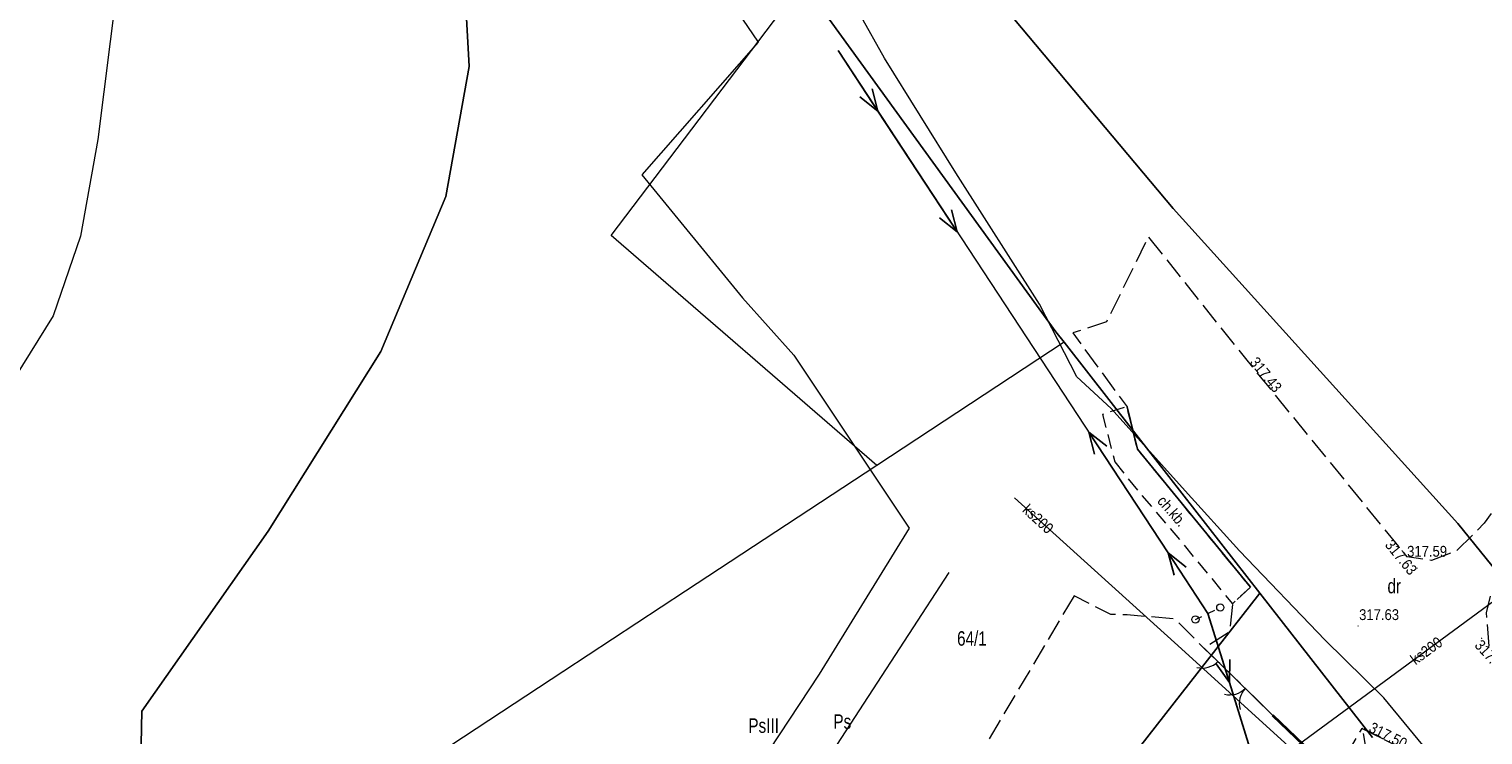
# Model space of a CAD drawing. Header units: metres. Extents: x 7423100 to 7429434, y 5527887 to 5533362.
# Tile 35 of 40: x 7427288 to 7427388, y 5531859 to 5531908. Entities that reach past the tile are written whole.
import ezdxf
from ezdxf.enums import TextEntityAlignment as Align

# ---------------------------------------------------------------- set-up
doc = ezdxf.new("R2010")
doc.units = ezdxf.units.M
doc.header["$MEASUREMENT"] = 0
for name, pattern in [('1.0_0.5', [1.5, 1, -0.5]), ('1.5_0.5', [2, 1.5, -0.5]), ('219-500', [0]), ('otob_500', [0]), ('otof_500', [0]), ('suep_nn_500', [0]), ('supp_500', [1, 0.5, -0.5])]:
    doc.linetypes.add(name, pattern=pattern)
doc.layers.get('0').update_dxf_attribs({"color": 2, "linetype": 'CONTINUOUS', "lineweight": 5})
for name, color, linetype in [('203-punkt graniczny', 7, 'CONTINUOUS'), ('209-oznaczenie konturu klasyfikacyjnego', 7, 'CONTINUOUS'), ('210-oznaczenie konturu użytku gruntowego', 7, 'CONTINUOUS'), ('211-numer działki ewidencyjnej', 7, 'CONTINUOUS'), ('217-kontur klasyfikacyjny', 7, 'CONTINUOUS'), ('218-kontur użytku gruntowego', 7, 'CONTINUOUS'), ('219-działka ewidencyjna', 7, 'CONTINUOUS'), ('brama', 7, 'CONTINUOUS'), ('chodnik', 7, 'CONTINUOUS'), ('chodnik-Atr17', 7, 'CONTINUOUS'), ('furtka', 7, 'CONTINUOUS'), ('jezdnia', 7, 'CONTINUOUS'), ('krawężnik', 7, 'CONTINUOUS'), ('obszar utwardzony', 7, 'CONTINUOUS'), ('ogrodzenie trwałe', 7, 'CONTINUOUS'), ('pikieta sztuczna', 7, 'CONTINUOUS'), ('pikieta sztuczna-Atr2', 7, 'CONTINUOUS'), ('przewód elektroenergetyczny niskiego napięcia', 7, 'CONTINUOUS'), ('przewód gazowy', 7, 'CONTINUOUS'), ('przewód kanalizacyjny', 7, 'CONTINUOUS'), ('przewód kanalizacyjny-Atr1', 7, 'CONTINUOUS'), ('przewód wodociągowy', 7, 'CONTINUOUS'), ('słup przewodów napowietrznych', 7, 'CONTINUOUS')]:
    doc.layers.add(name, color=color, linetype=linetype)
doc.styles.get("Standard").update_dxf_attribs({"font": 'Working1250.shx', "width": 0.75})
doc.linetypes.add('902-500', pattern='A,3.75,0,[1,ksztalty.shx,S=0.5,R=0,X=0,Y=0],3.75', length=7.5)

# ---------------------------------------------------------------- blocks, each defined once
blk = doc.blocks.new('203')
at = {"linetype": 'Continuous', "lineweight": 0}
h = blk.add_hatch(color=0, dxfattribs=at)
edge = h.paths.add_edge_path()
edge.add_arc((0, 0), 0.045, 0, 360)
blk = doc.blocks.new('SUEP1')
at = {"color": 0, "linetype": 'Continuous'}
for p, q in [((0, 0), (5, 0)), ((5, 0), (3.5, 0.5)), ((5, 0), (3.5, -0.5)), ((5, 0), (15, 0)), ((15, 0), (13.5, 0.5)), ((15, 0), (13.5, -0.5))]:
    blk.add_line(p, q, dxfattribs=at)
blk = doc.blocks.new('SM05')
at = {"color": 0, "linetype": 'Continuous', "lineweight": 13}
blk.add_circle((0, 0), 0.25, dxfattribs=at)
blk = doc.blocks.new('OK04')
at = {"color": 0, "linetype": 'Continuous', "lineweight": 0}
blk.add_arc((1.5, 0.001), 1.5, 120, 180, dxfattribs=at)
blk = doc.blocks.new('OK02')
at = {"color": 0, "linetype": 'Continuous', "lineweight": 0}
for centre, start, end in [((-1.5, 0), 0, 60), ((1.5, 0), 120, 180)]:
    blk.add_arc(centre, 1.5, start, end, dxfattribs=at)
blk = doc.blocks.new('PW01')
at = {"linetype": 'Continuous', "lineweight": 13}
h = blk.add_hatch(color=0, dxfattribs=at)
edge = h.paths.add_edge_path()
edge.add_arc((0, 0), 0.045, 0, 360)

msp = doc.modelspace()

# ---------------------------------------------------------------- linework, layer by layer
at = {"layer": '217-kontur klasyfikacyjny', "color": 92, "linetype": 'Continuous', "lineweight": 18, "flags": 128}
for points in [[(7427295.27, 5531924.06), (7427292.31, 5531900.6)], [(7427317.66, 5531911.93), (7427317.99, 5531905.66)], [(7427317.99, 5531905.66), (7427317.66, 5531911.93)], [(7427327.82, 5531893.98), (7427341.07, 5531911.46)], [(7427317.99, 5531905.66), (7427316.37, 5531896.66)], [(7427316.37, 5531896.66), (7427317.99, 5531905.66)], [(7427292.31, 5531900.6), (7427291.13, 5531893.92)], [(7427316.37, 5531896.66), (7427311.89, 5531885.95)], [(7427311.89, 5531885.95), (7427316.37, 5531896.66)], [(7427291.13, 5531893.92), (7427289.23, 5531888.41)], [(7427346.18, 5531878.07), (7427327.82, 5531893.98)], [(7427289.23, 5531888.41), (7427282.96, 5531878.37)], [(7427311.89, 5531885.95), (7427304.09, 5531873.53)], [(7427304.09, 5531873.53), (7427311.89, 5531885.95)], [(7427359.13, 5531886.59), (7427346.18, 5531878.07)], [(7427365.48, 5531878.45), (7427359.13, 5531886.59)], [(7427372.67, 5531869.23), (7427365.48, 5531878.45)], [(7427304.09, 5531873.53), (7427295.37, 5531861.07)], [(7427295.37, 5531861.07), (7427304.09, 5531873.53)], [(7427355.3, 5531847.03), (7427372.67, 5531869.23)], [(7427295.37, 5531861.07), (7427295.09, 5531847.33)], [(7427295.09, 5531847.33), (7427295.37, 5531861.07)]]:
    msp.add_lwpolyline(points, dxfattribs=at)
at = {"layer": '218-kontur użytku gruntowego', "color": 3, "linetype": 'Continuous', "lineweight": 18, "flags": 128}
for points in [[(7427295.27, 5531924.06), (7427292.31, 5531900.6)], [(7427317.99, 5531905.66), (7427317.66, 5531911.93)], [(7427366.68, 5531895.83), (7427352.46, 5531912.79)], [(7427341.07, 5531911.46), (7427358.57, 5531887.31)], [(7427316.37, 5531896.66), (7427317.99, 5531905.66)], [(7427292.31, 5531900.6), (7427291.13, 5531893.92)], [(7427311.89, 5531885.95), (7427316.37, 5531896.66)], [(7427386.35, 5531874.05), (7427366.68, 5531895.83)], [(7427291.13, 5531893.92), (7427289.23, 5531888.41)], [(7427289.23, 5531888.41), (7427282.96, 5531878.37)], [(7427358.57, 5531887.31), (7427359.13, 5531886.59)], [(7427304.09, 5531873.53), (7427311.89, 5531885.95)], [(7427359.13, 5531886.59), (7427346.18, 5531878.07)], [(7427365.48, 5531878.45), (7427359.13, 5531886.59)], [(7427359.13, 5531886.59), (7427365.48, 5531878.45)], [(7427346.18, 5531878.07), (7427332.96, 5531869.38)], [(7427372.67, 5531869.23), (7427365.48, 5531878.45)], [(7427365.48, 5531878.45), (7427372.67, 5531869.23)], [(7427390.66, 5531868.73), (7427386.35, 5531874.05)], [(7427295.37, 5531861.07), (7427304.09, 5531873.53)], [(7427332.96, 5531869.38), (7427324.53, 5531863.84)], [(7427372.67, 5531869.23), (7427355.3, 5531847.03)], [(7427355.3, 5531847.03), (7427372.67, 5531869.23)], [(7427380.45, 5531859.27), (7427372.67, 5531869.23)], [(7427372.67, 5531869.23), (7427380.45, 5531859.27)], [(7427324.53, 5531863.84), (7427307.22, 5531852.45)], [(7427295.09, 5531847.33), (7427295.37, 5531861.07)]]:
    msp.add_lwpolyline(points, dxfattribs=at)
at = {"layer": '219-działka ewidencyjna', "color": 7, "linetype": '219-500', "lineweight": 18, "flags": 128}
for points in [[(7427352.46, 5531912.79), (7427366.68, 5531895.83)], [(7427358.57, 5531887.31), (7427341.07, 5531911.46)], [(7427386.35, 5531874.05), (7427366.68, 5531895.83)], [(7427359.13, 5531886.59), (7427358.57, 5531887.31)], [(7427359.13, 5531886.59), (7427346.18, 5531878.07)], [(7427365.48, 5531878.45), (7427359.13, 5531886.59)], [(7427346.18, 5531878.07), (7427332.96, 5531869.38)], [(7427372.67, 5531869.23), (7427365.48, 5531878.45)], [(7427386.35, 5531874.05), (7427390.66, 5531868.73)], [(7427332.96, 5531869.38), (7427324.53, 5531863.84)], [(7427380.45, 5531859.27), (7427372.67, 5531869.23)], [(7427324.53, 5531863.84), (7427307.22, 5531852.45)]]:
    msp.add_lwpolyline(points, dxfattribs=at)
at = {"layer": 'brama', "color": 7, "linetype": 'otob_500', "lineweight": 18, "flags": 128}
msp.add_lwpolyline([(7427373.57, 5531860.79), (7427369.76, 5531864.52)], dxfattribs=at)
at = {"layer": 'chodnik', "color": 7, "linetype": '1.0_0.5', "lineweight": 18, "flags": 128}
msp.add_lwpolyline([(7427362.63, 5531878.32), (7427364.45, 5531876.06), (7427367.17, 5531872.87), (7427370.77, 5531868.51), (7427372.01, 5531869.66), (7427364.2, 5531879.2), (7427363.48, 5531882.13), (7427361.79, 5531881.6)], close=True, dxfattribs=at)
at = {"layer": 'furtka', "color": 7, "linetype": 'otof_500', "lineweight": 18, "flags": 128}
msp.add_lwpolyline([(7427369.76, 5531864.52), (7427368.8, 5531865.44)], dxfattribs=at)
at = {"layer": 'jezdnia', "color": 7, "linetype": '1.5_0.5', "lineweight": 18, "flags": 128}
for points in [[(7427391.16, 5531862.62), (7427388.54, 5531865.38), (7427388.33, 5531867.89), (7427388.64, 5531869.13), (7427389.09, 5531870.16), (7427389.84, 5531871.18), (7427394.72, 5531877.99), (7427398.01, 5531883.25), (7427402.22, 5531891.54), (7427406.53, 5531899.96), (7427412.27, 5531911.43), (7427418, 5531922.99), (7427424.88, 5531937.76), (7427427.24, 5531942.93), (7427430.61, 5531949.26), (7427432.92, 5531953.53), (7427436.82, 5531960.04), (7427439.82, 5531964.76), (7427444.62, 5531972.05), (7427447.15, 5531975.28), (7427449.71, 5531977.98), (7427451.62, 5531979.68), (7427454.02, 5531981.2), (7427455.28, 5531981.51), (7427459.02, 5531981.41), (7427464.8, 5531980.88), (7427465.34, 5531983.89), (7427455.25, 5531984.8), (7427454.65, 5531985.3), (7427454.5, 5531987.08), (7427451.2, 5531988.6), (7427449.01, 5531982.88), (7427447.44, 5531980.53), (7427443.52, 5531975.9), (7427440.98, 5531972.32), (7427437.77, 5531967.14), (7427434.44, 5531961.91), (7427431.61, 5531957.18), (7427427.21, 5531949.47), (7427426.05, 5531949.29), (7427422.44, 5531942.4), (7427422.69, 5531941.57), (7427422.57, 5531940.09), (7427415.89, 5531925.64), (7427409.51, 5531912.78), (7427403.6, 5531901.08), (7427400.18, 5531894.21), (7427396.27, 5531886.57), (7427395.98, 5531886.64), (7427391.98, 5531880.31), (7427392.24, 5531879.8), (7427388.18, 5531874.07), (7427386.25, 5531872.15), (7427384.53, 5531871.51), (7427382.85, 5531871.76), (7427371.69, 5531885.46), (7427364.97, 5531893.89), (7427362.06, 5531888), (7427359.73, 5531887.23), (7427363.48, 5531882.13), (7427364.2, 5531879.2), (7427372.01, 5531869.66), (7427370.77, 5531868.51), (7427370.56, 5531866.56), (7427368.8, 5531865.44), (7427369.76, 5531864.52), (7427373.57, 5531860.79), (7427377.86, 5531856.68), (7427379.75, 5531859.89), (7427386.65, 5531856.39), (7427387.03, 5531856.57), (7427387.65, 5531856.79), (7427388.02, 5531856.83), (7427388.53, 5531856.66), (7427388.99, 5531856.32), (7427389.7, 5531855.66), (7427391.06, 5531854.12), (7427395.49, 5531848.72), (7427396.77, 5531847.09), (7427402.92, 5531839.18), (7427406.58, 5531834.32), (7427407, 5531833.72), (7427407.75, 5531832.65), (7427410.03, 5531829.37), (7427411, 5531827.89), (7427414.03, 5531823.52), (7427416.21, 5531820.12), (7427418.85, 5531815.82), (7427421.94, 5531810.64), (7427423.88, 5531807.19), (7427425.87, 5531803.59), (7427429.22, 5531797.4), (7427431.94, 5531792.03), (7427436.56, 5531783.03), (7427441.27, 5531772.92), (7427444.28, 5531766.57), (7427446.66, 5531761.74), (7427450.02, 5531767.98), (7427447.07, 5531773.85), (7427444.05, 5531780.33), (7427439.52, 5531789.87), (7427438.2, 5531792.22), (7427436.32, 5531795.94), (7427434.25, 5531799.95), (7427432.48, 5531803.07), (7427427.8, 5531811.6), (7427425.48, 5531815.48), (7427422.47, 5531820.55), (7427416.43, 5531830.03), (7427410.28, 5531838.82), (7427404.04, 5531847.03), (7427399.72, 5531852.75), (7427397.46, 5531855.32), (7427394.1, 5531859.15), (7427393.06, 5531860.52)], [(7427375.83, 5531838.59), (7427380.58, 5531849.74), (7427383.23, 5531855.35), (7427386.65, 5531856.39), (7427379.75, 5531859.89), (7427380.39, 5531856.24), (7427377.54, 5531849.92), (7427373.32, 5531840.04), (7427372.87, 5531838.65), (7427365.9, 5531821.28), (7427361.69, 5531810.63), (7427359.73, 5531805.92), (7427362.71, 5531805.75), (7427368.51, 5531820.15), (7427375.38, 5531837.21)]]:
    msp.add_lwpolyline(points, close=True, dxfattribs=at)
at = {"layer": 'krawężnik', "color": 7, "linetype": 'Continuous', "lineweight": 25, "flags": 128}
msp.add_lwpolyline([(7427363.48, 5531882.13), (7427364.2, 5531879.2), (7427372.01, 5531869.66)], dxfattribs=at)
at = {"layer": 'obszar utwardzony', "color": 7, "linetype": '1.5_0.5', "lineweight": 18, "flags": 128}
msp.add_lwpolyline([(7427359.82, 5531869.05), (7427351.02, 5531854.26), (7427349.71, 5531853.8), (7427348.11, 5531851.1), (7427346.7, 5531850.89), (7427345.36, 5531849.48), (7427338.83, 5531835.83), (7427363.6, 5531823.2), (7427370.63, 5531839.51), (7427377.86, 5531856.68), (7427373.57, 5531860.79), (7427369.76, 5531864.52), (7427368.8, 5531865.44), (7427366.8, 5531867.45), (7427363.49, 5531867.74), (7427362.36, 5531867.76)], close=True, dxfattribs=at)
at = {"layer": 'ogrodzenie trwałe', "color": 7, "linetype": '902-500', "lineweight": 35, "flags": 128}
msp.add_lwpolyline([(7427358.81, 5531811.96), (7427363.6, 5531823.2), (7427370.63, 5531839.51), (7427377.86, 5531856.68), (7427373.57, 5531860.79)], dxfattribs=at)
at = {"layer": 'przewód elektroenergetyczny niskiego napięcia', "color": 1, "linetype": 'suep_nn_500', "lineweight": 18, "flags": 128}
for points in [[(7427343.51, 5531906.75), (7427369.07, 5531867.84)], [(7427369.07, 5531867.84), (7427378.96, 5531836.22)]]:
    msp.add_lwpolyline(points, dxfattribs=at)
at = {"layer": 'przewód gazowy', "color": 52, "linetype": 'Continuous', "lineweight": 18, "flags": 128}
msp.add_lwpolyline([(7427287.62, 5531976.39), (7427290.2, 5531972.65), (7427298.48, 5531962.18), (7427305.02, 5531953.55), (7427313.39, 5531942.39), (7427324.94, 5531926.52), (7427337.98, 5531907.33), (7427329.93, 5531898.16), (7427336.9, 5531889.66), (7427340.45, 5531885.7), (7427348.41, 5531873.74), (7427342.2, 5531863.64), (7427336.66, 5531855.25), (7427329.57, 5531844.5), (7427325.25, 5531838.11), (7427333.5, 5531832.63), (7427350.44, 5531820.98), (7427364.94, 5531811.34)], dxfattribs=at)
at = {"layer": 'przewód kanalizacyjny', "color": 34, "linetype": 'Continuous', "lineweight": 18, "flags": 128}
for points in [[(7427422.32, 5531935.02), (7427408.51, 5531906.06), (7427390.86, 5531870.17), (7427374.9, 5531858.44), (7427367.24, 5531865.39), (7427355.71, 5531875.84)], [(7427427.15, 5531799.09), (7427416.38, 5531816.79), (7427411.33, 5531825.03), (7427406.33, 5531832.55), (7427400.62, 5531839), (7427388.84, 5531852.9), (7427385.01, 5531857.42), (7427381.23, 5531862.01), (7427377.19, 5531865.99), (7427371.25, 5531872.16), (7427367.51, 5531876.32), (7427362.38, 5531882.01), (7427360.01, 5531884.2), (7427357.43, 5531889.22), (7427351.64, 5531898.3), (7427346.71, 5531906.23), (7427339.99, 5531918.25)]]:
    msp.add_lwpolyline(points, dxfattribs=at)
at = {"layer": 'przewód wodociągowy', "color": 5, "linetype": 'Continuous', "lineweight": 18, "flags": 128}
msp.add_lwpolyline([(7427351.17, 5531870.67), (7427331.64, 5531840.66), (7427340.7, 5531832.53), (7427346.28, 5531827.32), (7427352.2, 5531822.14), (7427354.39, 5531820.61), (7427354.92, 5531820.07)], dxfattribs=at)
at = {"layer": 'słup przewodów napowietrznych', "color": 7, "linetype": 'supp_500', "lineweight": 18, "flags": 128}
msp.add_lwpolyline([(7427368.21, 5531867.42), (7427369.93, 5531868.25)], dxfattribs=at)

# ---------------------------------------------------------------- block references
at = {"layer": '203-punkt graniczny', "color": 7, "linetype": 'Continuous', "lineweight": 18}
for p in [(7427366.68, 5531895.83), (7427358.57, 5531887.31), (7427359.13, 5531886.59), (7427346.18, 5531878.07), (7427365.48, 5531878.45), (7427386.35, 5531874.05), (7427332.96, 5531869.38), (7427372.67, 5531869.23), (7427324.53, 5531863.84)]:
    msp.add_blockref('203', p, dxfattribs=at)
at = {"layer": 'brama', "color": 7, "linetype": 'Continuous', "lineweight": 18, "rotation": 135.608}
msp.add_blockref('OK02', (7427371.67, 5531862.66), dxfattribs=at)
at = {"layer": 'furtka', "color": 7, "linetype": 'Continuous', "lineweight": 18, "rotation": 136.219}
msp.add_blockref('OK04', (7427369.76, 5531864.52), dxfattribs=at)
at = {"layer": 'pikieta sztuczna', "color": 7, "linetype": 'Continuous', "lineweight": 13}
for p in [(7427371.69, 5531885.46), (7427382.85, 5531871.76), (7427383.54, 5531870.97), (7427379.46, 5531866.97), (7427388, 5531866.12), (7427379.75, 5531859.89)]:
    msp.add_blockref('PW01', p, dxfattribs=at)
at = {"layer": 'przewód elektroenergetyczny niskiego napięcia', "color": 1, "linetype": 'Continuous', "lineweight": 18}
for p, rotation in [((7427343.51, 5531906.75), 303.301), ((7427369.07, 5531867.84), 123.301), ((7427369.07, 5531867.84), 287.368)]:
    msp.add_blockref('SUEP1', p, dxfattribs=dict(at, rotation=rotation))
at = {"layer": 'słup przewodów napowietrznych', "color": 7, "linetype": 'Continuous', "lineweight": 18}
for p in [(7427368.21, 5531867.42), (7427369.93, 5531868.25)]:
    msp.add_blockref('SM05', p, dxfattribs=at)

# ---------------------------------------------------------------- texts
at = {"layer": '209-oznaczenie konturu klasyfikacyjnego', "color": 3, "linetype": 'Continuous', "lineweight": 18, "width": 0.79}
msp.add_text('PsIII', height=1, dxfattribs=at).set_placement((7427337.3, 5531859.58))
at = {"layer": '210-oznaczenie konturu użytku gruntowego', "color": 3, "linetype": 'Continuous', "lineweight": 18, "width": 0.79}
for s, p in [('dr', (7427381.49, 5531869.23)), ('Ps', (7427343.18, 5531859.86))]:
    msp.add_text(s, height=1, dxfattribs=at).set_placement(p)
at = {"layer": '211-numer działki ewidencyjnej', "color": 7, "linetype": 'Continuous', "lineweight": 18, "width": 0.79}
msp.add_text('64/1', height=1, dxfattribs=at).set_placement((7427351.73, 5531866.61), align=Align.TOP_LEFT)
at = {"layer": 'chodnik-Atr17', "color": 7, "width": 0.9}
msp.add_text('ch.kb.', height=0.75, rotation=311.217, dxfattribs=at).set_placement((7427365.52, 5531875.57))
at = {"layer": 'pikieta sztuczna-Atr2', "color": 7, "width": 0.9}
for s, rotation, p in [('317.43', 309.276, (7427371.92, 5531885.18)), ('317.50', 333.103, (7427380.14, 5531859.69))]:
    msp.add_text(s, height=0.75, rotation=rotation, dxfattribs=at).set_placement(p)
for s, rotation, p in [('317.63', 309.276, (7427381.85, 5531873.03)), ('317.76', 312.078, (7427388.02, 5531866.1))]:
    msp.add_text(s, height=0.75, rotation=rotation, dxfattribs=at).set_placement(p, align=Align.TOP_LEFT)
for s, p in [('317.59', (7427382.85, 5531871.76)), ('317.63', (7427379.53, 5531867.38))]:
    msp.add_text(s, height=0.75, dxfattribs=at).set_placement(p)
at = {"layer": 'przewód kanalizacyjny-Atr1', "color": 34, "width": 0.9}
for rotation, p in [(-42.187, (7427356.44, 5531875.18)), (36.315, (7427383.21, 5531864.55))]:
    msp.add_text('ks200', height=0.75, rotation=rotation, dxfattribs=at).set_placement(p, align=Align.MIDDLE_LEFT)

doc.saveas('drawing.dxf')
